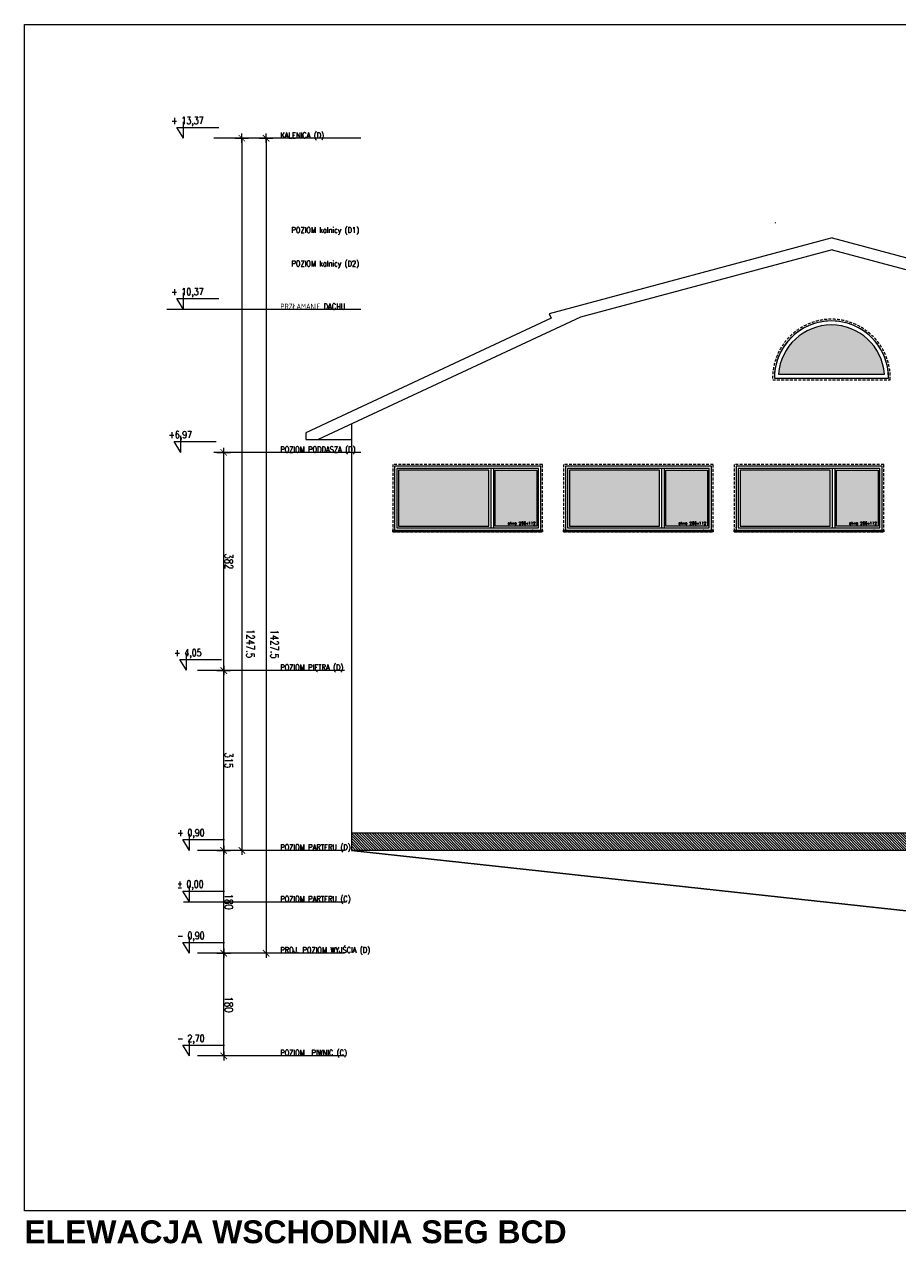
# Model space of a CAD drawing. Header units: millimetres. Extents: x 23192 to 177760, y -399809 to -79279.
# Tile 10 of 70: x 61076 to 62606, y -241888 to -239753. Entities that reach past the tile are written whole.
import ezdxf

# ---------------------------------------------------------------- set-up
doc = ezdxf.new("R2010")
doc.units = ezdxf.units.MM
doc.linetypes.add('CARKOVANA', pattern=[7.5, 5, -2.5])
doc.layers.get('0').update_dxf_attribs({"lineweight": 0})
for name, color, linetype, lineweight in [('! opisy okien elewacja', 7, 'Continuous', 0), ('!! 0_ Istn-okna', 6, 'Continuous', 13), ('!! 0_ Istn-sciany', 3, 'Continuous', 30), ('!! 0_ Opis', 8, 'Continuous', 13), ('!! 0_ WIDOK ELEWACJA', 4, 'Continuous', 0), ('!! 1_Hatch dach', 252, 'Continuous', 5), ('!! 2_NOWE OKNA WIDOk - remont', 140, 'Continuous', 5), ('0-rzedne-blok', 62, 'Continuous', 13)]:
    doc.layers.add(name, color=color, linetype=linetype, lineweight=lineweight)
doc.layers.add('!! 2_ELEWACJA COKÓŁ', color=9, linetype='Continuous', lineweight=13, true_color=0x808080)
doc.layers.add('ND', color=240, linetype='Continuous', lineweight=0, plot=False)
doc.styles.add('DEUTSCH', font='SIMPLEX8')
doc.styles.add('SIMPLEX', font='simplex.shx', dxfattribs={"width": 0.77})
doc.styles.add('STYLE10', font='arialbd.ttf')
doc.styles.add('TXT', font='simplex.shx')
doc.dimstyles.new('OL PB 100', dxfattribs={"dimscale": 4, "dimtxt": 3.5, "dimasz": 0.2, "dimexe": 10, "dimexo": 10, "dimgap": 0.5, "dimtad": 1, "dimdec": 1, "dimrnd": 0.5, "dimzin": 9, "dimdsep": 46, "dimtxsty": 'SIMPLEX', "dimblk": 'thick_MSz', "dimcen": 0.05, "dimdle": 8, "dimse1": 1, "dimse2": 1, "dimclrd": 256, "dimclre": 256, "dimclrt": 3, "dimadec": 1, "dimazin": 2, "dimtfac": 1, "dimtdec": 1, "dimtix": 1, "dimtofl": 0, "dimtmove": 2, "dimatfit": 3, "dimldrblk": 'thick_MSz', "dimfxl": 10, "dimfxlon": 1, "dimtolj": 1, "dimlwd": -1, "dimlwe": -1, "dimarcsym": 0})

# ---------------------------------------------------------------- blocks, each defined once
blk = doc.blocks.new('okno 266x112')
at = {"layer": '!! 1_Hatch dach', "true_color": 0x575757}
h = blk.add_hatch(dxfattribs=at)
h.set_pattern_fill('ANSI31', color=251, scale=0.05, angle=180)
h.set_pattern_definition([(225, (48759.55389, -227260.51076), (0.11225320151, -0.11225320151), [])])
h.paths.add_polyline_path([(212, 10312.8), (-50, 10312.8), (-50, 10315.8), (212, 10315.8)])
h = blk.add_hatch(dxfattribs=at)
h.set_pattern_fill('DOTS', color=251, angle=180)
h.paths.add_polyline_path([(43.8, 10207.8), (202, 10207.8), (202, 10305.8), (43.8, 10305.8)])
h.paths.add_polyline_path([(32.8, 10207.8), (-40, 10207.8), (-40, 10305.8), (32.8, 10305.8)])
at = {"layer": '! opisy okien elewacja'}
for p in [(-33, 10312.8), (209, 10314.3), (209, 10312.8), (209, 10308.3)]:
    blk.add_point(p, dxfattribs=at)
at = {"layer": '!! 0_ Istn-okna', "linetype": 'CARKOVANA', "lineweight": 5}
blk.add_lwpolyline([(212, 10315.8), (-50, 10315.8), (-50, 10197.8), (212, 10197.8)], close=True, dxfattribs=at)
at = {"layer": '!! 0_ Istn-okna'}
for points in [[(212, 10312.8), (-50, 10312.8), (-50, 10315.8), (212, 10315.8)], [(209, 10312.8), (-47, 10312.8), (-47, 10200.8), (209, 10200.8)], [(205, 10308.8), (-43, 10308.8), (-43, 10204.8), (205, 10204.8)], [(32.8, 10207.8), (-40, 10207.8), (-40, 10305.8), (32.8, 10305.8)], [(43.8, 10207.8), (202, 10207.8), (202, 10305.8), (43.8, 10305.8)]]:
    blk.add_lwpolyline(points, close=True, dxfattribs=at)
for points in [[(35.8, 10308.8), (-43, 10308.8)], [(35.8, 10204.8), (35.8, 10308.8)], [(205, 10308.8), (40.8, 10308.8)], [(40.8, 10204.8), (40.8, 10308.8)]]:
    blk.add_lwpolyline(points, dxfattribs=at)
at = {"insert": (10.9, 10298.3), "char_height": 5, "attachment_point": 1, "rotation": 180, "style": 'TXT'}
blk.add_mtext_dynamic_manual_height_columns('okno 266x112', width=52.63, gutter_width=75, heights=[0], dxfattribs=at)
blk = doc.blocks.new('okno polokragle')
at = {"layer": '!! 1_Hatch dach', "true_color": 0x575757}
h = blk.add_hatch(dxfattribs=at)
h.set_pattern_fill('DOTS', color=251, angle=270)
h.set_pattern_definition([(90, (0, 0), (-1.5875, 0.79375), [0, -1.5875])])
h.paths.add_polyline_path([(-18333.5, 7496.3), (-18333.5, 7310.8, 0.927362)])
at = {"layer": '!! 0_ Istn-okna', "linetype": 'CARKOVANA', "lineweight": 5}
blk.add_lwpolyline([(-18343.5, 7506.5), (-18343.5, 7300.6)], dxfattribs=at)
at = {"layer": '!! 0_ Istn-okna'}
for points in [[(-18340.5, 7503.6), (-18340.5, 7303.6)], [(-18333.5, 7496.3), (-18333.5, 7310.8)]]:
    blk.add_lwpolyline(points, dxfattribs=at)
at = {"layer": '!! 0_ Istn-okna', "linetype": 'CARKOVANA', "lineweight": 5}
blk.add_arc((-18340.5, 7403.6), 103, 268.331, 91.669, dxfattribs=at)
at = {"layer": '!! 0_ Istn-okna'}
for radius, start, end in [(100, 270, 90), (93, 274.3167, 85.6833)]:
    blk.add_arc((-18340.5, 7403.6), radius, start, end, dxfattribs=at)
blk = doc.blocks.new('D_kota')
for p, q in [((8.7, 0), (8.7, 23)), ((-0.8, 15), (8.7, 15)), ((8.7, 0), (-0.8, 15))]:
    blk.add_line(p, q)
blk.add_lwpolyline([(-0.8, 15), (57.9, 15)])
at = {"style": 'DEUTSCH', "width": 0.8}
blk.add_attdef('POZ.ARCH', (7.3, 19.7), '', height=10, dxfattribs=at)
blk = doc.blocks.new('thick_MSz')
for p, q in [((-10, 0), (10, 0)), ((0, 15), (0, -15))]:
    blk.add_line(p, q)
at = {"const_width": 2, "elevation": 2}
blk.add_lwpolyline([(-7.1, -7.1), (7.1, 7.1)], dxfattribs=at)
blk = doc.blocks.new('*D3830')
at = {"layer": 'DEFPOINTS', "color": 0, "ltscale": 100, "transparency": 16777216}
for p in [(-7256.9, 8688.1), (-7256.9, 8610.3), (-6009.6, 8600.1)]:
    blk.add_point(p, dxfattribs=at)
at = {"layer": 'ND', "ltscale": 100, "transparency": 16777216}
blk.add_line((-6010.4, 8610.3), (-7256.1, 8610.3), dxfattribs=at)
at = {"layer": 'ND', "ltscale": 100, "transparency": 16777216, "xscale": 0.8, "yscale": 0.8, "zscale": 0.8}
for p, rotation in [((-7256.9, 8610.3), 180.0000000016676), ((-6009.6, 8610.3), 1.667526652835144e-09)]:
    blk.add_blockref('thick_MSz', p, dxfattribs=dict(at, rotation=rotation))
at = {"layer": 'ND', "color": 3, "ltscale": 100, "transparency": 16777216, "insert": (-6894.8, 8595.3), "char_height": 14, "attachment_point": 5, "rotation": 180, "style": 'SIMPLEX'}
blk.add_mtext('\\A1;1247.5', dxfattribs=at)
blk = doc.blocks.new('*D3831')
at = {"layer": 'DEFPOINTS', "color": 0, "ltscale": 100, "transparency": 16777216}
for p in [(-7436.9, 8703.8), (-7256.9, 8703.8), (-7256.9, 8642)]:
    blk.add_point(p, dxfattribs=at)
at = {"layer": 'ND', "ltscale": 100, "transparency": 16777216}
blk.add_line((-7436.1, 8642), (-7257.7, 8642), dxfattribs=at)
at = {"layer": 'ND', "ltscale": 100, "transparency": 16777216, "xscale": 0.8, "yscale": 0.8, "zscale": 0.8}
for p, rotation in [((-7436.9, 8642), 180.0000000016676), ((-7256.9, 8642), 1.667526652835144e-09)]:
    blk.add_blockref('thick_MSz', p, dxfattribs=dict(at, rotation=rotation))
at = {"layer": 'ND', "color": 3, "ltscale": 100, "transparency": 16777216, "insert": (-7346.9, 8633), "char_height": 14, "attachment_point": 5, "rotation": 180, "style": 'SIMPLEX'}
blk.add_mtext('\\A1;180', dxfattribs=at)
blk = doc.blocks.new('*D3832')
at = {"layer": 'DEFPOINTS', "color": 0, "ltscale": 100, "transparency": 16777216}
for p in [(-7256.9, 8703.8), (-6941.9, 8703.8), (-6941.9, 8642)]:
    blk.add_point(p, dxfattribs=at)
at = {"layer": 'ND', "ltscale": 100, "transparency": 16777216}
blk.add_line((-7256.1, 8642), (-6942.7, 8642), dxfattribs=at)
at = {"layer": 'ND', "ltscale": 100, "transparency": 16777216, "xscale": 0.8, "yscale": 0.8, "zscale": 0.8, "rotation": 180}
blk.add_blockref('thick_MSz', (-7256.9, 8642), dxfattribs=at)
at = {"layer": 'ND', "ltscale": 100, "transparency": 16777216, "xscale": 0.8, "yscale": 0.8, "zscale": 0.8}
blk.add_blockref('thick_MSz', (-6941.9, 8642), dxfattribs=at)
at = {"layer": 'ND', "color": 3, "ltscale": 100, "transparency": 16777216, "insert": (-7099.4, 8633), "char_height": 14, "attachment_point": 5, "rotation": 180, "style": 'SIMPLEX'}
blk.add_mtext('\\A1;315', dxfattribs=at)
blk = doc.blocks.new('*D3833')
at = {"layer": 'DEFPOINTS', "color": 0, "ltscale": 100, "transparency": 16777216}
for p in [(-6941.9, 8703.8), (-6559.9, 8703.8), (-6559.9, 8642)]:
    blk.add_point(p, dxfattribs=at)
at = {"layer": 'ND', "ltscale": 100, "transparency": 16777216}
blk.add_line((-6941.1, 8642), (-6560.7, 8642), dxfattribs=at)
at = {"layer": 'ND', "ltscale": 100, "transparency": 16777216, "xscale": 0.8, "yscale": 0.8, "zscale": 0.8, "rotation": 180}
blk.add_blockref('thick_MSz', (-6941.9, 8642), dxfattribs=at)
at = {"layer": 'ND', "ltscale": 100, "transparency": 16777216, "xscale": 0.8, "yscale": 0.8, "zscale": 0.8}
blk.add_blockref('thick_MSz', (-6559.9, 8642), dxfattribs=at)
at = {"layer": 'ND', "color": 3, "ltscale": 100, "transparency": 16777216, "insert": (-6750.9, 8633), "char_height": 14, "attachment_point": 5, "rotation": 180, "style": 'SIMPLEX'}
blk.add_mtext('\\A1;382', dxfattribs=at)
blk = doc.blocks.new('*D3834')
at = {"layer": 'DEFPOINTS', "color": 0, "ltscale": 100, "transparency": 16777216}
for p in [(-7616.9, 8679.3), (-7436.9, 8679.3), (-7436.9, 8642)]:
    blk.add_point(p, dxfattribs=at)
at = {"layer": 'ND', "ltscale": 100, "transparency": 16777216}
blk.add_line((-7616.1, 8642), (-7437.7, 8642), dxfattribs=at)
at = {"layer": 'ND', "ltscale": 100, "transparency": 16777216, "xscale": 0.8, "yscale": 0.8, "zscale": 0.8}
for p, rotation in [((-7616.9, 8642), 180.0000000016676), ((-7436.9, 8642), 1.667526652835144e-09)]:
    blk.add_blockref('thick_MSz', p, dxfattribs=dict(at, rotation=rotation))
at = {"layer": 'ND', "color": 3, "ltscale": 100, "transparency": 16777216, "insert": (-7526.9, 8633), "char_height": 14, "attachment_point": 5, "rotation": 180, "style": 'SIMPLEX'}
blk.add_mtext('\\A1;180', dxfattribs=at)
blk = doc.blocks.new('*D3835')
at = {"layer": 'DEFPOINTS', "color": 0, "ltscale": 100, "transparency": 16777216}
for p in [(-7436.9, 8688.1), (-7436.9, 8567.8), (-6009.6, 8557.6)]:
    blk.add_point(p, dxfattribs=at)
at = {"layer": 'ND', "ltscale": 100, "transparency": 16777216}
blk.add_line((-6010.4, 8567.8), (-7436.1, 8567.8), dxfattribs=at)
at = {"layer": 'ND', "ltscale": 100, "transparency": 16777216, "xscale": 0.8, "yscale": 0.8, "zscale": 0.8}
for p, rotation in [((-7436.9, 8567.8), 180.0000000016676), ((-6009.6, 8567.8), 1.667526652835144e-09)]:
    blk.add_blockref('thick_MSz', p, dxfattribs=dict(at, rotation=rotation))
at = {"layer": 'ND', "color": 3, "ltscale": 100, "transparency": 16777216, "insert": (-6895.9, 8552.8), "char_height": 14, "attachment_point": 5, "rotation": 180, "style": 'SIMPLEX'}
blk.add_mtext('\\A1;1427.5', dxfattribs=at)
blk = doc.blocks.new('BLOK POZIOMY SALA GIMNASTYCZNA')
for p, q in [((-7616.85, 8430.57), (-7616.85, 8688.11)), ((-7436.85, 8430.57), (-7436.85, 8688.11)), ((-7256.85, 8430.57), (-7256.85, 8688.11)), ((-6941.85, 8430.57), (-6941.85, 8688.11)), ((-6559.85, 8401.77), (-6559.85, 8659.32)), ((-6309.42, 8401.77), (-6309.42, 8659.32)), ((-6009.57, 8401.77), (-6009.57, 8659.32))]:
    blk.add_line(p, q)
for points in [[(-6309.42, 8401.77), (-6309.42, 8741.67)], [(-7346.85, 8712.69), (-7346.85, 8429.66)]]:
    blk.add_lwpolyline(points)
at = {"layer": '0-rzedne-blok'}
ref = blk.add_blockref('D_kota', (-6559.85, 8727.86), dxfattribs=dict(at, xscale=1.250000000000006, yscale=1.250000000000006, zscale=1.250000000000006, rotation=270))
ref.add_attrib('POZ.ARCH', '+6,97', (-6535.27, 8738.69), dxfattribs={"layer": '0', "height": 12.5, "rotation": 270, "style": 'DEUTSCH', "width": 0.8})
ref = blk.add_blockref('D_kota', (-6309.42, 8723.05), dxfattribs=dict(at, xscale=1.250000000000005, yscale=1.250000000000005, zscale=1.250000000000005, rotation=270))
ref.add_attrib('POZ.ARCH', '+ 10,37', (-6284.84, 8733.88), dxfattribs={"layer": '0', "height": 12.5, "rotation": 270, "style": 'DEUTSCH', "width": 0.8})
ref = blk.add_blockref('D_kota', (-6009.57, 8723.05), dxfattribs=dict(at, xscale=1.250000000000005, yscale=1.250000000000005, zscale=1.250000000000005, rotation=270))
ref.add_attrib('POZ.ARCH', '+ 13,37', (-5984.99, 8733.88), dxfattribs={"layer": '0', "height": 12.5, "rotation": 270, "style": 'DEUTSCH', "width": 0.8})
ref = blk.add_blockref('D_kota', (-7616.85, 8712.69), dxfattribs=dict(at, xscale=1.250000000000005, yscale=1.250000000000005, zscale=1.250000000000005, rotation=270))
ref.add_attrib('POZ.ARCH', '- 2,70  ', (-7592.27, 8723.52), dxfattribs={"layer": '0', "height": 12.5, "rotation": 270, "style": 'DEUTSCH', "width": 0.8})
ref = blk.add_blockref('D_kota', (-7436.85, 8712.69), dxfattribs=dict(at, xscale=1.250000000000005, yscale=1.250000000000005, zscale=1.250000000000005, rotation=270))
ref.add_attrib('POZ.ARCH', '- 0,90  ', (-7412.27, 8723.52), dxfattribs={"layer": '0', "height": 12.5, "rotation": 270, "style": 'DEUTSCH', "width": 0.8})
ref = blk.add_blockref('D_kota', (-7346.85, 8712.69), dxfattribs=dict(at, xscale=1.250000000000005, yscale=1.250000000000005, zscale=1.250000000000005, rotation=270))
ref.add_attrib('POZ.ARCH', '%%p 0,00  ', (-7322.27, 8723.52), dxfattribs={"layer": '0', "height": 12.5, "rotation": 270, "style": 'DEUTSCH', "width": 0.8})
ref = blk.add_blockref('D_kota', (-7256.85, 8712.69), dxfattribs=dict(at, xscale=1.250000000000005, yscale=1.250000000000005, zscale=1.250000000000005, rotation=270))
ref.add_attrib('POZ.ARCH', '+ 0,90  ', (-7232.27, 8723.52), dxfattribs={"layer": '0', "height": 12.5, "rotation": 270, "style": 'DEUTSCH', "width": 0.8})
ref = blk.add_blockref('D_kota', (-6941.38, 8718.1), dxfattribs=dict(at, xscale=1.250000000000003, yscale=1.250000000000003, zscale=1.250000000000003, rotation=269.9999999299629))
ref.add_attrib('POZ.ARCH', '+ 4,05', (-6916.8, 8728.93), dxfattribs={"layer": '0', "height": 12.5, "rotation": 270, "style": 'DEUTSCH', "width": 0.8})
at = {"style": 'SIMPLEX', "width": 0.77}
for s, p in [('POZIOM  PIWNIC (C)', (-7616.31, 8542.85)), ('PROJ. POZIOM WYJŚCIA (D)', (-7436.31, 8542.85)), ('POZIOM PARTERU (C)', (-7346.85, 8542.85)), ('POZIOM PARTERU (D)', (-7256.31, 8542.85)), ('POZIOM PIĘTRA (D)', (-6941.31, 8542.85)), ('POZIOM PODDASZA (D)', (-6559.85, 8542.85)), ('PRZŁAMANIE DACHU', (-6309.42, 8542.85)), ('KALENICA (D)', (-6009.57, 8542.85)), ('POZIOM kalnicy (D2)', (-6234.21, 8523.33, -0.04)), ('POZIOM kalnicy (D1)', (-6175.6, 8523.33, -0.04))]:
    blk.add_text(s, height=10, rotation=270, dxfattribs=at).set_placement(p)
at = {"layer": 'ND', "ltscale": 100}
for base, p1, p2, picture, middle in [((-7256.85, 8641.97), (-7436.85, 8703.84), (-7256.85, 8703.84), '*D3831', (-7346.85, 8632.97)), ((-7436.85, 8641.97), (-7616.85, 8679.26), (-7436.85, 8679.26), '*D3834', (-7526.85, 8632.97))]:
    dim = blk.add_linear_dim(base=base, p1=p1, p2=p2, angle=0, dimstyle='OL PB 100', dxfattribs=at)
    dim.commit()
    dim.dimension.update_dxf_attribs({"geometry": picture, "text_midpoint": middle})
for base, p1, p2, picture, middle in [((-6941.85, 8641.97), (-7256.85, 8703.84), (-6941.85, 8703.84), '*D3832', (-7099.35, 8632.97)), ((-6559.85, 8641.97), (-6941.85, 8703.84), (-6559.85, 8703.84), '*D3833', (-6750.85, 8632.97))]:
    dim = blk.add_linear_dim(base=base, p1=p1, p2=p2, dimstyle='OL PB 100', dxfattribs=at)
    dim.commit()
    dim.dimension.update_dxf_attribs({"geometry": picture, "text_midpoint": middle})
for base, p1, p2, picture, middle in [((-7436.85, 8567.75), (-6009.57, 8557.61), (-7436.85, 8688.11), '*D3835', (-6895.9, 8552.8)), ((-7256.85, 8610.27), (-6009.57, 8600.13), (-7256.85, 8688.11), '*D3830', (-6894.77, 8595.31))]:
    dim = blk.add_linear_dim(base=base, p1=p1, p2=p2, angle=0, dimstyle='OL PB 100', dxfattribs=at)
    dim.commit()
    dim.dimension.update_dxf_attribs({"geometry": picture, "text_midpoint": middle, "dimtype": 160})

msp = doc.modelspace()

# ---------------------------------------------------------------- hatches: boundary and pattern name
at = {"layer": '!! 2_ELEWACJA COKÓŁ', "true_color": 0x2b2b2c}
h = msp.add_hatch(dxfattribs=at)
h.set_pattern_fill('ANSI31', color=250, angle=-90)
h.set_pattern_definition([(315, (261219.8475, -171915.682), (2.24506403, 2.24506403), [])])
h.paths.add_polyline_path([(62915.25917, -241199.35053), (62915.25917, -241169.35053), (61649.25917, -241169.35053), (61649.25917, -241199.35053)])
h.paths.add_polyline_path([(61540.34755, -241199.47958), (61693.41303, -241199.47958), (61693.41303, -241175.86839), (61540.34755, -241175.86839)], flags=9)

# ---------------------------------------------------------------- linework, layer by layer
at = {"layer": '! opisy okien elewacja'}
msp.add_lwpolyline([(68096.18025, -239752.90582), (68096.18025, -241830.32956), (61076.44714, -241830.32956), (61076.44714, -239752.90582)], close=True, dxfattribs=at)
at = {"layer": '!! 0_ Istn-sciany'}
msp.add_lwpolyline([(62905.25917, -241336.35053), (61649.25917, -241199.35053)], dxfattribs=at)
at = {"layer": '!! 0_ WIDOK ELEWACJA'}
for points in [[(62391.25917, -240099.99481), (62392.25917, -240100.26276)], [(62491.25919, -240126.78973), (61995.55467, -240259.61336)], [(62491.25919, -240126.78973), (62959.53237, -240252.26315)], [(62491.25919, -240147.49525), (62050.71749, -240265.53805)], [(62491.25919, -240147.49525), (62950.33508, -240270.50427)], [(61995.55467, -240259.61336), (61999.22401, -240267.48229)], [(61999.22401, -240267.48229), (61569.25917, -240467.97819)], [(62050.71749, -240265.53805), (61590.84912, -240479.97819)], [(62390.25919, -240372.25117), (62590.25919, -240372.25117)], [(61649.25917, -240452.74113), (61649.25917, -241199.35053)], [(61569.25917, -240467.97819), (61569.25917, -240479.97819), (61590.84912, -240479.97819)], [(61590.84912, -240479.97819), (61649.25917, -240479.97819)], [(62922.25917, -241169.35053), (61649.25917, -241169.35053)], [(63143.25917, -241199.35053), (61649.25917, -241199.35053)]]:
    msp.add_lwpolyline(points, dxfattribs=at)
msp.add_arc((62490.25919, -240372.25117), 100, 0, 180, dxfattribs=at)

# ---------------------------------------------------------------- block references
at = {"layer": '! opisy okien elewacja', "rotation": 89.99999999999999}
for name, p in [('BLOK POZIOMY SALA GIMNASTYCZNA', (70067.61568, -233942.49632)), ('okno polokragle', (69893.84285, -222031.70508))]:
    msp.add_blockref(name, p, dxfattribs=at)
at = {"layer": '!! 2_NOWE OKNA WIDOk - remont', "rotation": 180}
for p in [(61934.09252, -230325.59554), (62233.09252, -230325.59554), (62532.09252, -230325.59554)]:
    msp.add_blockref('okno 266x112', p, dxfattribs=at)

# ---------------------------------------------------------------- texts
at = {"layer": '!! 0_ Opis', "insert": (61076.44714, -241847.28818), "char_height": 40, "attachment_point": 1, "style": 'STYLE10'}
msp.add_mtext_dynamic_manual_height_columns('ELEWACJA WSCHODNIA SEG BCD', width=2318.6701957, gutter_width=75, heights=[0], dxfattribs=at)

doc.saveas('drawing.dxf')
